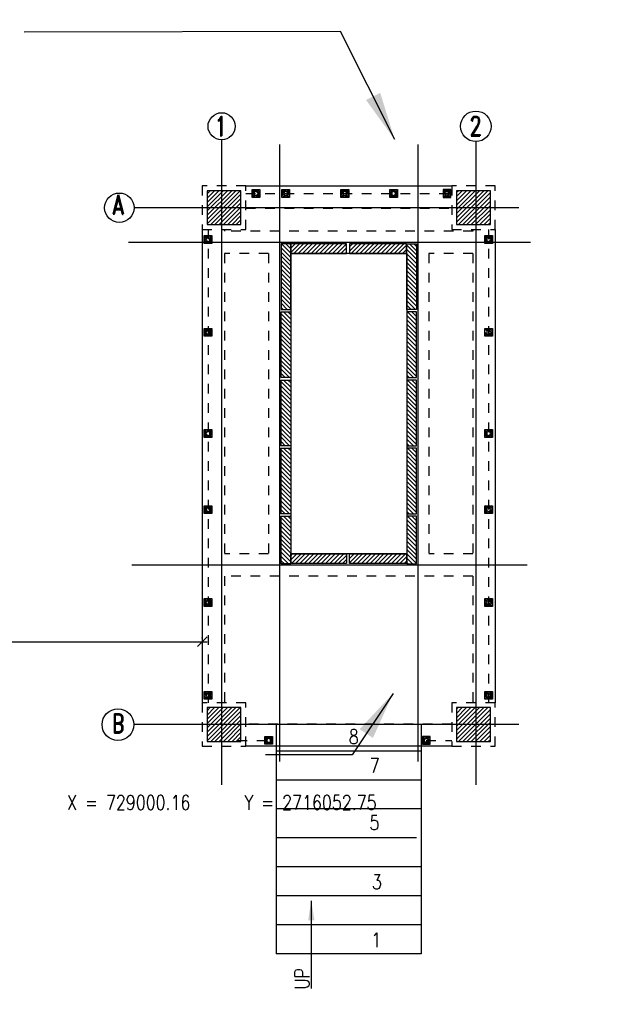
# Model space of a CAD drawing. Header units: inches. Extents: x 727810 to 1461440, y 2714588 to 5435005.
# Tile 125 of 233: x 728996.3 to 729002.48, y 2716049.53 to 2716059.72. Entities that reach past the tile are written whole.
import ezdxf

# ---------------------------------------------------------------- set-up
doc = ezdxf.new("R2010")
doc.units = ezdxf.units.IN
doc.header["$MEASUREMENT"] = 0
doc.linetypes.add('DIVIDEX2', pattern=[2.5, 1, -0.5, 0, -0.5, 0, -0.5])
doc.linetypes.add('HIDDEN', pattern=[0.375, 0.25, -0.125])
doc.layers.add('DETAILS', color=7, linetype='Continuous')
doc.layers.add('Inverter Room', color=7, linetype='Continuous')
doc.styles.add('ROMANCE', font='romand.shx', dxfattribs={"width": 0.75, "height": 0.2})
doc.styles.add('ROMANS', font='ROMANS.shx', dxfattribs={"height": 10})
doc.styles.get("Standard").update_dxf_attribs({"font": 'arial.ttf'})
doc.dimstyles.new('AM_ISO$7', dxfattribs={"dimtxt": 3.5, "dimasz": 3.5, "dimexe": 1, "dimexo": 1, "dimgap": 1.5, "dimtad": 1, "dimdsep": 46, "dimtxsty": 'Standard', "dimcen": 0, "dimclrd": 256, "dimclre": 256, "dimclrt": 2, "dimadec": 0, "dimazin": 2, "dimtp": 0.1, "dimtm": 0.1, "dimtfac": 0.71, "dimtdec": 3, "dimtmove": 0, "dimatfit": 3, "dimfxl": 1, "dimlwd": -1, "dimlwe": -1, "dimarcsym": 1})
doc.dimstyles.new('ROMANS$0', dxfattribs={"dimscale": 100, "dimtxt": 100, "dimasz": 1, "dimexe": 0.5, "dimexo": 0.5, "dimgap": 0.5, "dimtad": 1, "dimdec": 0, "dimrnd": 5, "dimdsep": 46, "dimtxsty": 'ROMANS', "dimblk": 'OBLIQUE', "dimcen": 1, "dimdle": 0.5, "dimclrd": 6, "dimclre": 6, "dimclrt": 3, "dimadec": 0, "dimazin": 0, "dimtfac": 1, "dimtdec": 0, "dimtix": 1, "dimtmove": 0, "dimatfit": 3, "dimldrblk": 'OBLIQUE', "dimfxl": 1, "dimtolj": 1, "dimtzin": 0, "dimarcsym": 0})
doc.dimstyles.new('ROMANS$7', dxfattribs={"dimscale": 100, "dimtxt": 2.5, "dimasz": 2, "dimexe": 20, "dimexo": 20, "dimgap": 0.5, "dimtad": 1, "dimdec": 0, "dimrnd": 5, "dimzin": 0, "dimdsep": 46, "dimtxsty": 'ROMANS', "dimcen": 0.09, "dimdle": 20, "dimclrd": 256, "dimclre": 256, "dimclrt": 3, "dimadec": 0, "dimazin": 0, "dimtfac": 20, "dimtdec": 0, "dimtix": 1, "dimtmove": 2, "dimatfit": 3, "dimfxl": 1, "dimtolj": 1, "dimtzin": 0, "dimarcsym": 0})
pattern_1 = [(45, (1392349.682, 807384.083), (-22.0970869, 22.0970869), [])]
pattern_2 = [(45, (1392898.752, 807384.083), (-22.0970869, 22.0970869), [])]
pattern_3 = [(135, (-829718.962, 1415381.02), (-22.0970869, -22.0970869), [])]
pattern_4 = [(135, (-829718.962, 1415406.02), (-22.0970869, -22.0970869), [])]
pattern_5 = [(135, (-829718.962, 1414701.233), (-22.0970869, -22.0970869), [])]
pattern_6 = [(135, (-829718.962, 1413996.446), (-22.0970869, -22.0970869), [])]
pattern_7 = [(135, (-829718.962, 1413291.66), (-22.0970869, -22.0970869), [])]

# ---------------------------------------------------------------- blocks, each defined once
blk = doc.blocks.new('A$C9b3a755d')
at = {"layer": 'Inverter Room'}
h = blk.add_hatch(dxfattribs=at)
h.set_pattern_fill('ANSI31', color=5, scale=100)
h.set_pattern_definition([(45, (-16523.5, -269713), (-8.83883476, 8.83883476), [])])
edge = h.paths.add_edge_path()
edge.add_arc((0, 0), 19.5, 0, 360)
h.paths.add_polyline_path([(-40, -40), (40, -40), (40, 40), (-40, 40)])
at = {"layer": 'Inverter Room', "color": 5}
blk.add_lwpolyline([(-40, -40), (40, -40), (40, 40), (-40, 40)], close=True, dxfattribs=at)
blk.add_circle((0, 0), 19.5, dxfattribs=at)
blk = doc.blocks.new('_Oblique')
at = {"color": 0, "linetype": 'ByBlock', "lineweight": -2}
blk.add_line((-0.5, -0.5), (0.5, 0.5), dxfattribs=at)
blk = doc.blocks.new('*D61')
at = {"layer": 'Inverter Room', "color": 6, "lineweight": -2, "ltscale": 0.5, "transparency": 16777216}
for p, q in [((2053905, -2541210), (2061005, -2541210)), ((2053955, -2541220), (2053955, -2541260)), ((2060955, -2541220), (2060955, -2541260))]:
    blk.add_line(p, q, dxfattribs=at)
at = {"layer": 'Inverter Room', "color": 0, "ltscale": 0.5, "transparency": 16777216}
for p in [(2053955, -2541170), (2060955, -2541170), (2060955, -2541210)]:
    blk.add_point(p, dxfattribs=at)
at = {"layer": 'Inverter Room', "color": 6, "lineweight": -2, "ltscale": 0.5, "transparency": 16777216, "xscale": 100, "yscale": 100, "zscale": 100, "rotation": 180}
blk.add_blockref('_Oblique', (2053955, -2541210), dxfattribs=at)
at = {"layer": 'Inverter Room', "color": 6, "lineweight": -2, "ltscale": 0.5, "transparency": 16777216, "xscale": 100, "yscale": 100, "zscale": 100}
blk.add_blockref('_Oblique', (2060955, -2541210), dxfattribs=at)
at = {"layer": 'Inverter Room', "color": 3, "ltscale": 0.5, "transparency": 16777216, "insert": (2057455, -2541085), "char_height": 150, "attachment_point": 5, "style": 'ROMANS', "bg_fill": 3, "box_fill_scale": 1.25, "bg_fill_color": 256, "bg_fill_true_color": 13158600, "bg_fill_transparency": 0}
blk.add_mtext('\\A1;7000', dxfattribs=at)
blk = doc.blocks.new('A$C2E5B4F4A')
at = {"layer": 'Inverter Room', "ltscale": 0.5}
h = blk.add_hatch(dxfattribs=at)
h.set_pattern_fill('ANSI31', color=8, scale=250)
h.set_pattern_definition([(45, (-1013541.363, 1408167.56), (-22.0970869, 22.0970869), [])])
h.paths.add_polyline_path([(-23436.9, 887.1), (-23436.9, 1237.1), (-23786.9, 1237.1), (-23786.9, 887.1)])
h = blk.add_hatch(dxfattribs=at)
h.set_pattern_fill('ANSI31', color=8, scale=250)
h.set_pattern_definition([(45, (-1011111.363, 1408167.56), (-22.0970869, 22.0970869), [])])
h.paths.add_polyline_path([(-21206.9, 1237.1), (-21206.9, 887.1), (-20856.9, 887.1), (-20856.9, 1237.1)])
at = {"layer": 'Inverter Room', "linetype": 'Continuous'}
h = blk.add_hatch(dxfattribs=at)
h.set_pattern_fill('ANSI31', color=8, scale=250, angle=90)
h.set_pattern_definition(pattern_3)
h.paths.add_polyline_path([(-23021.9, 7.3), (-22921.9, 7.3), (-22921.9, 687.1), (-23021.9, 687.1)])
h = blk.add_hatch(dxfattribs=at)
h.set_pattern_fill('ANSI31', color=8, scale=250)
h.set_pattern_definition(pattern_1)
h.paths.add_polyline_path([(-22921.9, 687.1), (-22921.9, 587.1), (-22344.3, 587.1), (-22344.3, 687.1)])
h = blk.add_hatch(dxfattribs=at)
h.set_pattern_fill('ANSI31', color=8, scale=250)
h.set_pattern_definition(pattern_2)
h.paths.add_polyline_path([(-22315.2, 687.1), (-22315.2, 587.1), (-21723, 587.1), (-21723, 687.1)])
h = blk.add_hatch(dxfattribs=at)
h.set_pattern_fill('ANSI31', color=8, scale=250, angle=90)
h.set_pattern_definition(pattern_3)
h.paths.add_polyline_path([(-21621.9, 7.3), (-21721.9, 7.3), (-21721.9, 687.1), (-21621.9, 687.1)])
h = blk.add_hatch(dxfattribs=at)
h.set_pattern_fill('ANSI31', color=8, scale=250, angle=90)
h.set_pattern_definition(pattern_4)
h.paths.add_polyline_path([(-23021.9, -17.7), (-22921.9, -17.7), (-22921.9, -697.5), (-23021.9, -697.5)])
h = blk.add_hatch(dxfattribs=at)
h.set_pattern_fill('ANSI31', color=8, scale=250, angle=90)
h.set_pattern_definition(pattern_4)
h.paths.add_polyline_path([(-21621.9, -17.7), (-21721.9, -17.7), (-21721.9, -697.5), (-21621.9, -697.5)])
h = blk.add_hatch(dxfattribs=at)
h.set_pattern_fill('ANSI31', color=8, scale=250, angle=90)
h.set_pattern_definition(pattern_5)
h.paths.add_polyline_path([(-23021.9, -722.5), (-22921.9, -722.5), (-22921.9, -1402.3), (-23021.9, -1402.3)])
h = blk.add_hatch(dxfattribs=at)
h.set_pattern_fill('ANSI31', color=8, scale=250, angle=90)
h.set_pattern_definition(pattern_5)
h.paths.add_polyline_path([(-21621.9, -722.5), (-21721.9, -722.5), (-21721.9, -1402.3), (-21621.9, -1402.3)])
h = blk.add_hatch(dxfattribs=at)
h.set_pattern_fill('ANSI31', color=8, scale=250, angle=90)
h.set_pattern_definition(pattern_6)
h.paths.add_polyline_path([(-23021.9, -1427.3), (-22921.9, -1427.3), (-22921.9, -2107.1), (-23021.9, -2107.1)])
h = blk.add_hatch(dxfattribs=at)
h.set_pattern_fill('ANSI31', color=8, scale=250, angle=90)
h.set_pattern_definition(pattern_6)
h.paths.add_polyline_path([(-21621.9, -1427.3), (-21721.9, -1427.3), (-21721.9, -2107.1), (-21621.9, -2107.1)])
h = blk.add_hatch(dxfattribs=at)
h.set_pattern_fill('ANSI31', color=8, scale=250, angle=90)
h.set_pattern_definition(pattern_7)
h.paths.add_polyline_path([(-23021.9, -2625.8), (-22921.9, -2625.8), (-22921.9, -2132.1), (-23021.9, -2132.1)])
h = blk.add_hatch(dxfattribs=at)
h.set_pattern_fill('ANSI31', color=8, scale=250, angle=90)
h.set_pattern_definition(pattern_7)
h.paths.add_polyline_path([(-21621.9, -2625.8), (-21721.9, -2625.8), (-21721.9, -2132.1), (-21621.9, -2132.1)])
h = blk.add_hatch(dxfattribs=at)
h.set_pattern_fill('ANSI31', color=8, scale=250)
h.set_pattern_definition(pattern_1)
h.paths.add_polyline_path([(-22921.9, -2621.9), (-22921.9, -2521.9), (-22344.3, -2521.9), (-22344.3, -2621.9)])
h = blk.add_hatch(dxfattribs=at)
h.set_pattern_fill('ANSI31', color=8, scale=250)
h.set_pattern_definition(pattern_2)
h.paths.add_polyline_path([(-22315.2, -2621.9), (-22315.2, -2521.9), (-21723, -2521.9), (-21723, -2621.9)])
at = {"layer": 'Inverter Room', "ltscale": 0.5}
h = blk.add_hatch(dxfattribs=at)
h.set_pattern_fill('ANSI31', color=8, scale=250)
h.set_pattern_definition([(45, (-1013541.363, 1402818.56), (-22.0970869, 22.0970869), [])])
h.paths.add_polyline_path([(-23436.9, -4461.9), (-23436.9, -4111.9), (-23786.9, -4111.9), (-23786.9, -4461.9)])
h = blk.add_hatch(dxfattribs=at)
h.set_pattern_fill('ANSI31', color=8, scale=250)
h.set_pattern_definition([(45, (-1011111.363, 1402818.56), (-22.0970869, 22.0970869), [])])
h.paths.add_polyline_path([(-21206.9, -4111.9), (-21206.9, -4461.9), (-20856.9, -4461.9), (-20856.9, -4111.9)])
at = {"layer": 'Inverter Room', "ltscale": 2}
for p, q in [((-23636.9, 1763.4), (-23636.9, -4912.9)), ((-21006.9, 1745.8), (-21006.9, -4912.9)), ((-23036.9, 1714.2), (-23036.9, -4669.4)), ((-21606.9, 1714.2), (-21607, -4669.4)), ((-20562, 1060.9), (-24545.3, 1060.9)), ((-20439.7, 702.1), (-24601.5, 702.1)), ((-20475.6, -2636.9), (-24565.7, -2636.9)), ((-20562, -4288.1), (-24545.3, -4288.1))]:
    blk.add_line(p, q, dxfattribs=at)
at = {"layer": 'Inverter Room', "ltscale": 0.5}
for p, q in [((-23386.9, 1287.1), (-21256.9, 1287.1)), ((-23836.9, 837.1), (-23836.9, -4061.9)), ((-20806.9, 837.1), (-20806.9, -4061.9)), ((-21721.9, 587.1), (-22921.9, 587.1)), ((-22921.9, 587.1), (-22921.9, -2521.9)), ((-21721.9, 587.1), (-21721.9, -2521.9)), ((-21721.9, -2521.9), (-22921.9, -2521.9)), ((-21256.9, -4511.9), (-23386.9, -4511.9))]:
    blk.add_line(p, q, dxfattribs=at)
at = {"layer": 'Inverter Room', "color": 5, "linetype": 'DIVIDEX2'}
for p, q in [((-23386.9, 1208.6), (-21231.9, 1208.6)), ((-23776.7, 837.1), (-23776.7, -4061.9)), ((-20875.4, 837.1), (-20875.4, -4061.9)), ((-23471.9, -4451.8), (-23071.9, -4451.8)), ((-21519.4, -4451.8), (-21256.9, -4451.8))]:
    blk.add_line(p, q, dxfattribs=at)
at = {"layer": 'Inverter Room', "color": 1, "linetype": 'HIDDEN', "ltscale": 7}
for p, q in [((-23386.9, 1057.1), (-21256.9, 1057.1)), ((-23606.9, 837.1), (-23606.9, 817.1)), ((-21036.9, 817.1), (-23606.9, 817.1)), ((-21036.9, 837.1), (-21036.9, 817.1)), ((-23151.9, 587.1), (-23606.9, 587.1)), ((-23606.9, 587.1), (-23606.9, -2521.9)), ((-23151.9, 587.1), (-23151.9, -2521.9)), ((-21036.9, 587.1), (-21491.9, 587.1)), ((-21491.9, 587.1), (-21491.9, -2521.9)), ((-21036.9, 587.1), (-21036.9, -2521.9)), ((-23151.9, -2521.9), (-23606.9, -2521.9)), ((-21036.9, -2521.9), (-21491.9, -2521.9)), ((-21036.9, -2751.9), (-23606.9, -2751.9)), ((-23606.9, -2751.9), (-23606.9, -4061.9)), ((-21036.9, -2751.9), (-21036.9, -4061.9)), ((-21256.9, -4281.9), (-23386.9, -4281.9))]:
    blk.add_line(p, q, dxfattribs=at)
at = {"layer": 'Inverter Room', "color": 0, "ltscale": 0.5}
for p, q in [((-23071.9, -4281.9), (-23071.9, -6661.4)), ((-21571.9, -4281.9), (-21571.9, -6661.4)), ((-21571.9, -4561.4), (-23071.9, -4561.4)), ((-21571.9, -4861.4), (-23071.9, -4861.4)), ((-21571.9, -5161.4), (-23071.9, -5161.4)), ((-21621.9, -5461.4), (-23071.9, -5461.4)), ((-21571.9, -5761.4), (-23071.9, -5761.4)), ((-21571.9, -6061.4), (-23071.9, -6061.4)), ((-21571.9, -6361.4), (-23071.9, -6361.4)), ((-21571.9, -6661.4), (-23071.9, -6661.4))]:
    blk.add_line(p, q, dxfattribs=at)
at = {"layer": 'Inverter Room', "linetype": 'HIDDEN', "ltscale": 7}
for points in [[(-23836.9, 837.1), (-23386.9, 837.1), (-23386.9, 1287.1), (-23836.9, 1287.1)], [(-21256.9, 837.1), (-20806.9, 837.1), (-20806.9, 1287.1), (-21256.9, 1287.1)], [(-23836.9, -4511.9), (-23386.9, -4511.9), (-23386.9, -4061.9), (-23836.9, -4061.9)], [(-21256.9, -4511.9), (-20806.9, -4511.9), (-20806.9, -4061.9), (-21256.9, -4061.9)]]:
    blk.add_lwpolyline(points, close=True, dxfattribs=at)
at = {"layer": 'Inverter Room', "color": 8, "ltscale": 0.5}
for points in [[(-23786.9, 887.1), (-23436.9, 887.1), (-23436.9, 1237.1), (-23786.9, 1237.1)], [(-21206.9, 887.1), (-20856.9, 887.1), (-20856.9, 1237.1), (-21206.9, 1237.1)], [(-23786.9, -4461.9), (-23436.9, -4461.9), (-23436.9, -4111.9), (-23786.9, -4111.9)], [(-21206.9, -4461.9), (-20856.9, -4461.9), (-20856.9, -4111.9), (-21206.9, -4111.9)]]:
    blk.add_lwpolyline(points, close=True, dxfattribs=at)
at = {"layer": 'Inverter Room', "color": 8, "linetype": 'Continuous'}
for points in [[(-23021.9, 7.3), (-22921.9, 7.3), (-22921.9, 687.1), (-23021.9, 687.1)], [(-22921.9, 687.1), (-22921.9, 587.1), (-22344.3, 587.1), (-22344.3, 687.1)], [(-22315.2, 687.1), (-22315.2, 587.1), (-21723, 587.1), (-21723, 687.1)], [(-21621.9, 7.3), (-21721.9, 7.3), (-21721.9, 687.1), (-21621.9, 687.1)], [(-23021.9, -17.7), (-22921.9, -17.7), (-22921.9, -697.5), (-23021.9, -697.5)], [(-21621.9, -17.7), (-21721.9, -17.7), (-21721.9, -697.5), (-21621.9, -697.5)], [(-23021.9, -722.5), (-22921.9, -722.5), (-22921.9, -1402.3), (-23021.9, -1402.3)], [(-21621.9, -722.5), (-21721.9, -722.5), (-21721.9, -1402.3), (-21621.9, -1402.3)], [(-23021.9, -1427.3), (-22921.9, -1427.3), (-22921.9, -2107.1), (-23021.9, -2107.1)], [(-21621.9, -1427.3), (-21721.9, -1427.3), (-21721.9, -2107.1), (-21621.9, -2107.1)], [(-23021.9, -2132.1), (-22921.9, -2132.1), (-22921.9, -2625.8), (-23021.9, -2625.8)], [(-21621.9, -2132.1), (-21721.9, -2132.1), (-21721.9, -2625.8), (-21621.9, -2625.8)], [(-22921.9, -2621.9), (-22921.9, -2521.9), (-22344.3, -2521.9), (-22344.3, -2621.9)], [(-22315.2, -2621.9), (-22315.2, -2521.9), (-21723, -2521.9), (-21723, -2621.9)]]:
    blk.add_lwpolyline(points, close=True, dxfattribs=at)
at = {"layer": 'Inverter Room', "linetype": 'ByBlock', "ltscale": 0.5}
for centre, radius in [((-23636.9, 1903.8), 140.5), ((-21006.9, 1903.8), 158), ((-24695.3, 1060.9), 152.4), ((-24710.3, -4288.1), 164)]:
    blk.add_circle(centre, radius, dxfattribs=at)
at = {"layer": 'Inverter Room', "xscale": -1, "rotation": 90}
for p in [(-23282.5, 1208.6), (-22973.4, 1208.6), (-22362.1, 1208.6), (-21858.1, 1208.6), (-23150.2, -4451.8)]:
    blk.add_blockref('A$C9b3a755d', p, dxfattribs=at)
at = {"layer": 'Inverter Room', "rotation": 90}
for p in [(-21306, 1208.6), (-21519.4, -4451.8)]:
    blk.add_blockref('A$C9b3a755d', p, dxfattribs=at)
at = {"layer": 'Inverter Room', "xscale": -1}
for p in [(-23776.7, 732.6), (-20875.4, 732.6), (-23776.7, -229.4), (-20875.4, -229.4), (-23776.7, -1275.4), (-20875.4, -1275.4), (-23776.7, -2062.3), (-20875.4, -2062.3), (-23776.7, -3024.3), (-20875.4, -3024.3), (-23776.7, -3986.3), (-20875.4, -3986.3)]:
    blk.add_blockref('A$C9b3a755d', p, dxfattribs=at)
at = {"layer": 'Inverter Room', "ltscale": 6, "style": 'ROMANCE', "width": 0.75}
for s, p in [('1', (-23708, 1806.6)), ('2', (-21074.1, 1806.6)), ('A', (-24770.5, 996)), ('B', (-24772.5, -4375.4))]:
    blk.add_text(s, height=200, dxfattribs=at).set_placement(p)
at = {"layer": 'Inverter Room', "style": 'ROMANS', "width": 0.8}
for s, p in [('8', (-22321.3, -4488.1)), ('7', (-22106.3, -4786)), ('5', (-22107.3, -5377.3)), ('3', (-22082.2, -5990)), ('1', (-22089, -6592.5))]:
    blk.add_text(s, height=150, dxfattribs=at).set_placement(p)
blk.add_text('UP', height=150, rotation=90, dxfattribs=at).set_placement((-22728.8, -7028.2))
at = {"layer": 'Inverter Room', "color": 3, "linetype": 'Continuous', "insert": (-44031, 1167.6), "char_height": 150, "attachment_point": 1, "style": 'ROMANS'}
blk.add_mtext('\\pi-450,l600,t600;AUX.^I', dxfattribs=at)
at = {"layer": 'Inverter Room', "ltscale": 0.5}
blk.add_leader([(-22709.3, -6112.5), (-22709.3, -7020)], dimstyle='ROMANS$7', override={"dimgap": 0.5, "dimtad": 0}, dxfattribs=at)
dim = blk.add_linear_dim(base=(-23836.9, -3431), p1=(-30836.9, -3390.4), p2=(-23836.9, -3390.4), dimstyle='ROMANS$0', override={"dimtxt": 150, "dimtfill": 1, "dimarcsym": 1}, dxfattribs=at)
dim.commit()
dim.dimension.update_dxf_attribs({"geometry": '*D61', "text_midpoint": (-27336.9, -3306), "insert": (-2084792.2, 2537779.4)})

msp = doc.modelspace()

# ---------------------------------------------------------------- block references
at = {"color": 0, "lineweight": -3, "xscale": 0.001, "yscale": 0.001, "zscale": 0.001}
msp.add_blockref('A$C2E5B4F4A', (729022.02567, 2716056.71575, 0.43898), dxfattribs=at)

# ---------------------------------------------------------------- next in the draw order: texts
at = {"layer": 'DETAILS', "color": 3, "style": 'ROMANS', "width": 0.8}
msp.add_text('X = 729000.16     Y = 2716052.75', height=0.15, dxfattribs=at).set_placement((728996.7906, 2716051.54644, 0.43898))

# ---------------------------------------------------------------- next in the draw order: leaders
at = {"color": 3, "lineweight": 40}
for points in [[(729000.17939, 2716058.48183, 0.87796), (728999.61954, 2716059.60227, 0.87796), (728996.34702, 2716059.59201, 0.87796)], [(729000.16234, 2716052.75123, 0.43898), (728999.73975, 2716052.11482, 0.43898), (728998.84233, 2716052.11482, 0.43898)]]:
    msp.add_leader(points, dimstyle='AM_ISO$7', override={"dimasz": 0.5, "dimtad": 0}, dxfattribs=at)
at = {"layer": 'Inverter Room', "ltscale": 0.5}
msp.add_leader([(728920.51817, 2716090.90821, 0.21638), (728921.01984, 2716090.09008, 0.21638), (728921.34999, 2716090.09544, 0.21638)], dimstyle='ROMANS$7', override={"dimtxt": 150, "dimgap": 0.5, "dimtad": 0, "dimtfill": 1, "dimarcsym": 1}, dxfattribs=at)

doc.saveas('drawing.dxf')
